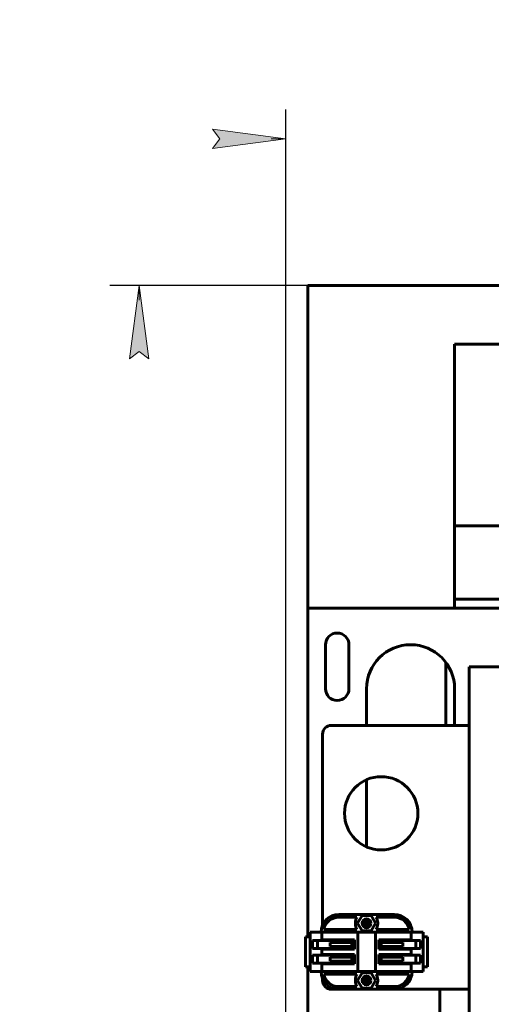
# Model space of a CAD drawing. Header units: millimetres. Extents: x 0 to 420, y 0 to 594.
# Tile 7 of 23: x 141 to 173, y 240 to 307. Entities that reach past the tile are written whole.
import ezdxf

# ---------------------------------------------------------------- set-up
doc = ezdxf.new("R2010")
doc.units = ezdxf.units.MM
doc.linetypes.add('K5LT_BASIC', pattern=[0])
doc.linetypes.add('K5LT_THIN', pattern=[0])
doc.layers.add('Системный слой', color=7, linetype='Continuous')
doc.styles.add('KDIMTEXTSTYLE', font='GOST_AU.SHX', dxfattribs={"width": 0.96, "oblique": 15, "height": 5})
doc.dimstyles.new('KDIMSTYLE (0.20)', dxfattribs={"dimtxt": 5, "dimasz": 1, "dimexe": 2, "dimexo": 0, "dimgap": 1, "dimtad": 1, "dimlfac": 5, "dimtxsty": 'KDIMTEXTSTYLE', "dimsah": 1, "dimcen": 0, "dimdle": 1, "dimadec": 0, "dimazin": 0, "dimtfac": 0.667, "dimtmove": 0, "dimatfit": 3, "dimfxl": 1, "dimtvp": 1, "dimtolj": 1, "dimtzin": 0, "dimarcsym": 0})

# ---------------------------------------------------------------- blocks, each defined once
blk = doc.blocks.new('U44')
at = {"layer": 'Системный слой', "color": 150, "linetype": 'K5LT_BASIC', "lineweight": 60, "true_color": 0x0080ff}
blk.add_line((169.932, 241.309), (169.932, 236.309), dxfattribs=at)
blk = doc.blocks.new('U93')
at = {"layer": 'Системный слой', "color": 150, "linetype": 'K5LT_BASIC', "lineweight": 60, "true_color": 0x0080ff}
for p, q in [((161.886, 243.639), (161.886, 243.684)), ((161.886, 243.033), (161.886, 243.079))]:
    blk.add_line(p, q, dxfattribs=at)
blk = doc.blocks.new('U94')
at = {"layer": 'Системный слой', "color": 150, "linetype": 'K5LT_BASIC', "lineweight": 60, "true_color": 0x0080ff}
for p, q in [((161.886, 244.639), (161.886, 244.684)), ((161.886, 244.033), (161.886, 244.079))]:
    blk.add_line(p, q, dxfattribs=at)
blk = doc.blocks.new('U95')
at = {"layer": 'Системный слой', "color": 150, "linetype": 'K5LT_BASIC', "lineweight": 60, "true_color": 0x0080ff}
for p, q in [((167.978, 244.684), (167.978, 244.639)), ((167.978, 244.079), (167.978, 244.033))]:
    blk.add_line(p, q, dxfattribs=at)
blk = doc.blocks.new('U96')
at = {"layer": 'Системный слой', "color": 150, "linetype": 'K5LT_BASIC', "lineweight": 60, "true_color": 0x0080ff}
for p, q in [((167.978, 243.684), (167.978, 243.639)), ((167.978, 243.079), (167.978, 243.033))]:
    blk.add_line(p, q, dxfattribs=at)
blk = doc.blocks.new('U114')
at = {"layer": 'Системный слой', "color": 150, "linetype": 'K5LT_BASIC', "lineweight": 60, "true_color": 0x0080ff}
for p, q in [((164.932, 259.309), (164.932, 261.809)), ((164.932, 251.017), (164.932, 255.6))]:
    blk.add_line(p, q, dxfattribs=at)
blk = doc.blocks.new('U118')
at = {"layer": 'Системный слой', "color": 150, "linetype": 'K5LT_BASIC', "lineweight": 60, "true_color": 0x0080ff}
blk.add_line((160.932, 267.309), (200.732, 267.309), dxfattribs=at)
blk = doc.blocks.new('U121')
at = {"layer": 'Системный слой', "color": 150, "linetype": 'K5LT_BASIC', "lineweight": 60, "true_color": 0x0080ff}
for p, q in [((161.932, 258.709), (161.932, 245.688)), ((161.932, 242.029), (161.932, 241.909))]:
    blk.add_line(p, q, dxfattribs=at)
blk = doc.blocks.new('U123')
at = {"layer": 'Системный слой', "color": 150, "linetype": 'K5LT_BASIC', "lineweight": 60, "true_color": 0x0080ff}
blk.add_line((171.932, 259.309), (162.532, 259.309), dxfattribs=at)
blk = doc.blocks.new('U124')
at = {"layer": 'Системный слой', "color": 150, "linetype": 'K5LT_BASIC', "lineweight": 60, "true_color": 0x0080ff}
for p, q in [((162.532, 241.309), (163.032, 241.309)), ((166.832, 241.309), (171.932, 241.309))]:
    blk.add_line(p, q, dxfattribs=at)
blk = doc.blocks.new('KDIMARROW_01')
at = {"layer": 'Системный слой'}
blk.add_hatch(color=0, dxfattribs=at).paths.add_polyline_path([(-5, -0.658), (0, 0), (-5, 0.658), (-4.5, 0)])
at = {"layer": 'Системный слой', "color": 0, "linetype": 'K5LT_THIN', "lineweight": 18}
for p, q in [((-4.5, 0), (-5, 0.658)), ((-5, 0.658), (0, 0)), ((0, 0), (-5, -0.658)), ((-5, -0.658), (-4.5, 0)), ((0, 0), (-1, 0))]:
    blk.add_line(p, q, dxfattribs=at)

msp = doc.modelspace()

# ---------------------------------------------------------------- linework, layer by layer
at = {"layer": 'Системный слой', "color": 150, "linetype": 'K5LT_BASIC', "lineweight": 60, "true_color": 0x0080ff}
for p, q in [((160.9324, 288.7087), (160.9324, 289.3087)), ((160.9324, 289.3087), (286.9324, 289.3087)), ((160.9324, 288.7087), (160.9324, 267.9087)), ((170.9324, 285.3087), (276.9324, 285.3087)), ((170.9324, 267.9087), (170.9324, 285.3087)), ((170.9324, 272.9087), (187.9324, 272.9087)), ((160.9324, 267.3087), (160.9324, 267.9087)), ((170.9324, 267.9087), (187.9324, 267.9087)), ((170.9324, 267.9087), (170.9324, 267.3087)), ((170.9324, 267.3087), (160.9324, 267.3087)), ((160.9324, 266.7087), (160.9324, 267.3087)), ((160.9324, 244.8787), (160.9324, 266.7087)), ((162.1324, 261.8087), (162.1324, 264.8087)), ((163.7324, 264.8087), (163.7324, 261.8087)), ((170.3324, 263.6087), (170.3324, 259.3087)), ((171.9324, 242.3705), (171.9324, 263.3087)), ((171.9324, 263.3087), (187.9324, 263.3087)), ((170.9324, 261.8087), (170.9324, 259.3087)), ((163.0324, 246.4087), (166.8324, 246.4087)), ((163.0324, 246.2287), (164.2742, 246.2287)), ((164.1724, 245.7687), (164.1724, 245.8487)), ((164.6293, 246.3337), (164.3261, 245.8087)), ((165.2355, 246.3337), (164.6293, 246.3337)), ((164.7374, 245.8837), (164.8574, 245.8837)), ((164.7374, 245.7337), (164.7374, 245.8837)), ((164.8574, 246.0037), (165.0074, 246.0037)), ((164.8574, 245.8837), (164.8574, 246.0037)), ((164.8574, 245.8837), (164.9324, 245.8087)), ((165.0074, 245.8837), (164.9324, 245.8087)), ((165.0074, 246.0037), (165.0074, 245.8837)), ((165.0074, 245.8837), (165.1274, 245.8837)), ((165.1274, 245.8837), (165.1274, 245.7337)), ((165.5386, 245.8087), (165.2355, 246.3337)), ((165.5905, 246.2287), (166.8324, 246.2287)), ((165.6924, 245.8487), (165.6924, 245.7687)), ((161.0824, 242.5087), (161.0824, 245.2087)), ((161.2122, 245.2087), (161.0824, 245.2087)), ((161.7565, 245.2087), (161.2122, 245.2087)), ((161.7565, 245.2087), (161.8864, 245.2087)), ((161.8864, 244.6844), (161.8864, 245.2087)), ((161.9636, 245.2087), (161.8864, 245.2087)), ((162.401, 245.2087), (161.9636, 245.2087)), ((164.2742, 245.3887), (162.0284, 245.3887)), ((162.5238, 245.2087), (162.401, 245.2087)), ((164.2924, 245.2087), (162.5238, 245.2087)), ((164.3324, 245.2087), (164.2924, 245.2087)), ((164.3261, 245.8087), (164.6293, 245.2837)), ((164.3324, 242.5087), (164.3324, 245.2087)), ((164.3324, 245.2087), (164.3524, 245.2087)), ((165.5124, 245.2087), (164.3524, 245.2087)), ((164.6293, 245.2837), (165.2355, 245.2837)), ((164.8574, 245.7337), (164.7374, 245.7337)), ((164.8574, 245.7337), (164.9324, 245.8087)), ((164.8574, 245.6137), (164.8574, 245.7337)), ((165.0074, 245.6137), (164.8574, 245.6137)), ((164.9324, 245.8087), (165.0074, 245.7337)), ((165.1274, 245.7337), (165.0074, 245.7337)), ((165.0074, 245.7337), (165.0074, 245.6137)), ((165.2355, 245.2837), (165.5386, 245.8087)), ((165.5124, 245.2087), (165.5324, 245.2087)), ((165.5724, 245.2087), (165.5324, 245.2087)), ((165.5324, 245.2087), (165.5324, 242.5087)), ((167.3409, 245.2087), (165.5724, 245.2087)), ((167.8364, 245.3887), (165.5905, 245.3887)), ((167.4637, 245.2087), (167.3409, 245.2087)), ((167.9011, 245.2087), (167.4637, 245.2087)), ((167.9783, 245.2087), (167.9011, 245.2087)), ((167.9783, 245.2087), (167.9783, 244.6844)), ((167.9783, 245.2087), (168.1082, 245.2087)), ((168.6525, 245.2087), (168.1082, 245.2087)), ((168.7824, 245.2087), (168.6525, 245.2087)), ((168.7824, 245.2087), (168.7824, 242.5087)), ((160.7824, 244.8787), (160.7824, 243.9394)), ((161.0824, 244.8787), (160.7824, 244.8787)), ((161.3533, 244.6387), (161.2533, 244.6387)), ((161.2533, 244.0787), (161.2533, 244.6387)), ((161.5446, 244.6387), (161.3533, 244.6387)), ((161.5846, 244.6387), (161.5446, 244.6387)), ((161.5846, 244.6387), (161.6248, 244.6387)), ((161.5846, 244.6387), (161.5846, 244.0787)), ((162.0148, 244.6387), (161.6248, 244.6387)), ((161.8864, 244.6844), (161.9636, 244.6844)), ((161.9636, 244.6844), (162.401, 244.6844)), ((162.0148, 244.6387), (162.0828, 244.6387)), ((162.3882, 244.6387), (162.0828, 244.6387)), ((162.4226, 244.6387), (162.3882, 244.6387)), ((162.401, 244.6844), (162.5238, 244.6844)), ((163.7324, 244.6387), (162.4226, 244.6387)), ((162.4552, 244.2206), (162.4552, 244.4969)), ((162.4552, 244.4969), (163.7324, 244.4969)), ((162.5238, 244.6844), (164.1062, 244.6844)), ((164.0324, 244.6387), (163.7324, 244.6387)), ((163.7324, 244.4969), (163.9368, 244.4969)), ((163.9368, 244.2206), (163.9368, 244.4969)), ((164.0324, 244.6387), (164.0324, 244.0787)), ((164.1062, 244.6844), (164.1062, 244.0331)), ((165.7585, 244.6844), (167.3409, 244.6844)), ((165.7585, 244.0331), (165.7585, 244.6844)), ((166.1324, 244.6387), (165.8324, 244.6387)), ((165.8324, 244.0787), (165.8324, 244.6387)), ((165.928, 244.4969), (165.928, 244.2206)), ((165.928, 244.4969), (166.1324, 244.4969)), ((167.4421, 244.6387), (166.1324, 244.6387)), ((166.1324, 244.4969), (167.4096, 244.4969)), ((167.3409, 244.6844), (167.4637, 244.6844)), ((167.4096, 244.4969), (167.4096, 244.2206)), ((167.4765, 244.6387), (167.4421, 244.6387)), ((167.4637, 244.6844), (167.9011, 244.6844)), ((167.7819, 244.6387), (167.4765, 244.6387)), ((167.7819, 244.6387), (167.8499, 244.6387)), ((168.24, 244.6387), (167.8499, 244.6387)), ((167.9011, 244.6844), (167.9783, 244.6844)), ((168.24, 244.6387), (168.2801, 244.6387)), ((168.2801, 244.0787), (168.2801, 244.6387)), ((168.3201, 244.6387), (168.2801, 244.6387)), ((168.5114, 244.6387), (168.3201, 244.6387)), ((168.6114, 244.6387), (168.5114, 244.6387)), ((168.6114, 244.6387), (168.6114, 244.0787)), ((169.0824, 244.8787), (168.7824, 244.8787)), ((169.0824, 243.9394), (169.0824, 244.8787)), ((160.7824, 243.9394), (160.7824, 243.7781)), ((161.2533, 244.0787), (161.3533, 244.0787)), ((161.3533, 244.0787), (161.5446, 244.0787)), ((161.5446, 244.0787), (161.5846, 244.0787)), ((161.6248, 244.0787), (161.5846, 244.0787)), ((161.6248, 244.0787), (162.0148, 244.0787)), ((161.9636, 244.0331), (161.8864, 244.0331)), ((161.8864, 243.6844), (161.8864, 244.0331)), ((162.401, 244.0331), (161.9636, 244.0331)), ((162.0828, 244.0787), (162.0148, 244.0787)), ((162.0828, 244.0787), (162.3882, 244.0787)), ((162.4226, 244.0787), (162.3882, 244.0787)), ((162.5238, 244.0331), (162.401, 244.0331)), ((162.4226, 244.0787), (163.7324, 244.0787)), ((163.7324, 244.2206), (162.4552, 244.2206)), ((164.1062, 244.0331), (162.5238, 244.0331)), ((163.9368, 244.2206), (163.7324, 244.2206)), ((163.7324, 244.0787), (164.0324, 244.0787)), ((167.3409, 244.0331), (165.7585, 244.0331)), ((165.8324, 244.0787), (166.1324, 244.0787)), ((166.1324, 244.2206), (165.928, 244.2206)), ((167.4096, 244.2206), (166.1324, 244.2206)), ((166.1324, 244.0787), (167.4421, 244.0787)), ((167.4637, 244.0331), (167.3409, 244.0331)), ((167.4421, 244.0787), (167.4765, 244.0787)), ((167.9011, 244.0331), (167.4637, 244.0331)), ((167.7819, 244.0787), (167.4765, 244.0787)), ((167.8499, 244.0787), (167.7819, 244.0787)), ((167.8499, 244.0787), (168.24, 244.0787)), ((167.9783, 244.0331), (167.9011, 244.0331)), ((167.9783, 244.0331), (167.9783, 243.6844)), ((168.2801, 244.0787), (168.24, 244.0787)), ((168.2801, 244.0787), (168.3201, 244.0787)), ((168.3201, 244.0787), (168.5114, 244.0787)), ((168.5114, 244.0787), (168.6114, 244.0787)), ((169.0824, 243.9394), (169.0824, 243.7781)), ((160.7824, 243.7781), (160.7824, 242.8387)), ((161.3533, 243.6387), (161.2533, 243.6387)), ((161.2533, 243.0787), (161.2533, 243.6387)), ((161.5446, 243.6387), (161.3533, 243.6387)), ((161.5846, 243.6387), (161.5446, 243.6387)), ((161.5846, 243.6387), (161.5846, 243.0787)), ((161.5846, 243.6387), (161.6248, 243.6387)), ((162.0148, 243.6387), (161.6248, 243.6387)), ((161.8864, 243.6844), (161.9636, 243.6844)), ((161.9636, 243.6844), (162.401, 243.6844)), ((162.0148, 243.6387), (162.0828, 243.6387)), ((162.3882, 243.6387), (162.0828, 243.6387)), ((162.4226, 243.6387), (162.3882, 243.6387)), ((162.401, 243.6844), (162.5238, 243.6844)), ((163.7324, 243.6387), (162.4226, 243.6387)), ((162.4552, 243.4969), (163.7324, 243.4969)), ((162.4552, 243.2206), (162.4552, 243.4969)), ((163.7324, 243.2206), (162.4552, 243.2206)), ((162.5238, 243.6844), (164.1062, 243.6844)), ((164.0324, 243.6387), (163.7324, 243.6387)), ((163.7324, 243.4969), (163.9368, 243.4969)), ((163.9368, 243.2206), (163.7324, 243.2206)), ((163.9368, 243.2206), (163.9368, 243.4969)), ((164.0324, 243.6387), (164.0324, 243.0787)), ((164.1062, 243.6844), (164.1062, 243.0331)), ((165.7585, 243.6844), (167.3409, 243.6844)), ((165.7585, 243.0331), (165.7585, 243.6844)), ((165.8324, 243.0787), (165.8324, 243.6387)), ((166.1324, 243.6387), (165.8324, 243.6387)), ((165.928, 243.4969), (165.928, 243.2206)), ((165.928, 243.4969), (166.1324, 243.4969)), ((166.1324, 243.2206), (165.928, 243.2206)), ((167.4421, 243.6387), (166.1324, 243.6387)), ((166.1324, 243.4969), (167.4096, 243.4969)), ((167.4096, 243.2206), (166.1324, 243.2206)), ((167.3409, 243.6844), (167.4637, 243.6844)), ((167.4096, 243.4969), (167.4096, 243.2206)), ((167.4765, 243.6387), (167.4421, 243.6387)), ((167.4637, 243.6844), (167.9011, 243.6844)), ((167.7819, 243.6387), (167.4765, 243.6387)), ((167.7819, 243.6387), (167.8499, 243.6387)), ((168.24, 243.6387), (167.8499, 243.6387)), ((167.9011, 243.6844), (167.9783, 243.6844)), ((168.24, 243.6387), (168.2801, 243.6387)), ((168.3201, 243.6387), (168.2801, 243.6387)), ((168.2801, 243.0787), (168.2801, 243.6387)), ((168.5114, 243.6387), (168.3201, 243.6387)), ((168.6114, 243.6387), (168.5114, 243.6387)), ((168.6114, 243.6387), (168.6114, 243.0787)), ((169.0824, 242.8387), (169.0824, 243.7781)), ((161.0824, 242.8387), (160.7824, 242.8387)), ((160.9324, 242.8387), (160.9324, 236.3087)), ((161.0824, 242.5087), (161.2122, 242.5087)), ((161.7565, 242.5087), (161.2122, 242.5087)), ((161.2533, 243.0787), (161.3533, 243.0787)), ((161.3533, 243.0787), (161.5446, 243.0787)), ((161.5446, 243.0787), (161.5846, 243.0787)), ((161.6248, 243.0787), (161.5846, 243.0787)), ((161.6248, 243.0787), (162.0148, 243.0787)), ((161.8864, 242.5087), (161.7565, 242.5087)), ((161.8864, 242.5087), (161.8864, 243.0331)), ((161.9636, 243.0331), (161.8864, 243.0331)), ((161.8864, 242.5087), (161.9636, 242.5087)), ((162.401, 243.0331), (161.9636, 243.0331)), ((162.401, 242.5087), (161.9636, 242.5087)), ((162.0828, 243.0787), (162.0148, 243.0787)), ((162.0828, 243.0787), (162.3882, 243.0787)), ((162.4226, 243.0787), (162.3882, 243.0787)), ((162.5238, 243.0331), (162.401, 243.0331)), ((162.401, 242.5087), (162.5238, 242.5087)), ((162.4226, 243.0787), (163.7324, 243.0787)), ((164.1062, 243.0331), (162.5238, 243.0331)), ((164.2924, 242.5087), (162.5238, 242.5087)), ((163.7324, 243.0787), (164.0324, 243.0787)), ((164.2924, 242.5087), (164.3324, 242.5087)), ((164.3524, 242.5087), (164.3324, 242.5087)), ((165.5124, 242.5087), (164.3524, 242.5087)), ((165.5324, 242.5087), (165.5124, 242.5087)), ((165.5324, 242.5087), (165.5724, 242.5087)), ((167.3409, 242.5087), (165.5724, 242.5087)), ((167.3409, 243.0331), (165.7585, 243.0331)), ((165.8324, 243.0787), (166.1324, 243.0787)), ((166.1324, 243.0787), (167.4421, 243.0787)), ((167.4637, 243.0331), (167.3409, 243.0331)), ((167.3409, 242.5087), (167.4637, 242.5087)), ((167.4421, 243.0787), (167.4765, 243.0787)), ((167.9011, 243.0331), (167.4637, 243.0331)), ((167.9011, 242.5087), (167.4637, 242.5087)), ((167.7819, 243.0787), (167.4765, 243.0787)), ((167.8499, 243.0787), (167.7819, 243.0787)), ((167.8499, 243.0787), (168.24, 243.0787)), ((167.9783, 243.0331), (167.9011, 243.0331)), ((167.9011, 242.5087), (167.9783, 242.5087)), ((167.9783, 243.0331), (167.9783, 242.5087)), ((168.1082, 242.5087), (167.9783, 242.5087)), ((168.6525, 242.5087), (168.1082, 242.5087)), ((168.2801, 243.0787), (168.24, 243.0787)), ((168.2801, 243.0787), (168.3201, 243.0787)), ((168.3201, 243.0787), (168.5114, 243.0787)), ((168.5114, 243.0787), (168.6114, 243.0787)), ((168.7824, 242.5087), (168.6525, 242.5087)), ((169.0824, 242.8387), (168.7824, 242.8387)), ((162.0284, 242.3287), (164.2742, 242.3287)), ((164.1724, 241.8687), (164.1724, 241.9487)), ((164.6293, 242.4337), (164.3261, 241.9087)), ((164.3261, 241.9087), (164.6293, 241.3837)), ((165.2355, 242.4337), (164.6293, 242.4337)), ((164.7374, 241.9837), (164.8574, 241.9837)), ((164.7374, 241.8337), (164.7374, 241.9837)), ((164.8574, 241.8337), (164.7374, 241.8337)), ((164.8574, 242.1037), (165.0074, 242.1037)), ((164.8574, 241.9837), (164.8574, 242.1037)), ((164.8574, 241.9837), (164.9324, 241.9087)), ((164.8574, 241.8337), (164.9324, 241.9087)), ((164.8574, 241.7137), (164.8574, 241.8337)), ((165.0074, 241.9837), (164.9324, 241.9087)), ((164.9324, 241.9087), (165.0074, 241.8337)), ((165.0074, 242.1037), (165.0074, 241.9837)), ((165.0074, 241.9837), (165.1274, 241.9837)), ((165.1274, 241.8337), (165.0074, 241.8337)), ((165.0074, 241.8337), (165.0074, 241.7137)), ((165.1274, 241.9837), (165.1274, 241.8337)), ((165.5386, 241.9087), (165.2355, 242.4337)), ((165.2355, 241.3837), (165.5386, 241.9087)), ((165.5905, 242.3287), (167.8364, 242.3287)), ((165.6924, 241.9487), (165.6924, 241.8687)), ((171.9324, 241.1794), (171.9324, 242.3705)), ((164.2742, 241.4887), (163.0324, 241.4887)), ((166.8324, 241.3087), (163.0324, 241.3087)), ((164.6293, 241.3837), (165.2355, 241.3837)), ((165.0074, 241.7137), (164.8574, 241.7137)), ((166.8324, 241.4887), (165.5905, 241.4887)), ((171.9324, 239.2901), (171.9324, 241.1794))]:
    msp.add_line(p, q, dxfattribs=at)
for centre, radius in [((165.9324, 253.3087), 2.5), ((164.9324, 245.8087), 0.3017), ((164.9324, 245.8087), 0.2939), ((164.9324, 241.9087), 0.3017), ((164.9324, 241.9087), 0.2939)]:
    msp.add_circle(centre, radius, dxfattribs=at)
for centre, radius, start, end in [((162.9324, 264.8087), 0.8, 0, 180), ((167.9324, 261.8087), 3, 0, 180), ((162.9324, 261.8087), 0.8, 180, 0), ((162.5324, 258.7087), 0.6, 90, 180), ((163.0324, 245.2087), 1.2, 90, 180), ((163.0324, 245.2087), 1.02, 90, 169.835751), ((164.9324, 245.8487), 0.76, 150, 180), ((164.9324, 245.8487), 0.76, 0, 30), ((166.8324, 245.2087), 1.2, 0, 90), ((166.8324, 245.2087), 1.02, 10.164249, 90), ((164.9324, 245.7687), 0.76, 180, 210), ((164.9324, 245.7687), 0.76, 330, 0), ((163.0324, 242.5087), 1.2, 180, 270), ((166.8324, 242.5087), 1.2, 270, 0), ((162.5324, 241.9087), 0.6, 180, 270), ((163.0324, 242.5087), 1.02, 190.164249, 270), ((164.9324, 241.9487), 0.76, 150, 180), ((164.9324, 241.8687), 0.76, 180, 210), ((164.9324, 241.9487), 0.76, 0, 30), ((164.9324, 241.8687), 0.76, 330, 0), ((166.8324, 242.5087), 1.02, 270, 349.835751)]:
    msp.add_arc(centre, radius, start, end, dxfattribs=at)

# ---------------------------------------------------------------- block references
at = {"layer": 'Системный слой'}
for name in ['U118', 'U114', 'U123', 'U121', 'U94', 'U95', 'U93', 'U96', 'U124', 'U44']:
    msp.add_blockref(name, (0, 0), dxfattribs=at)

# ---------------------------------------------------------------- dimensions: what is measured, and where the dimension line sits
at = {"layer": 'Системный слой', "color": 7}
msp.add_linear_dim(base=(159.4324, 299.3087), p1=(299.0559, 242.669), p2=(159.4324, 236.3087), location=(229.2441, 299.3087), text='\\H5.0;\\W0.965;\\Q15;\\H5.0;\\W0.965;\\Q15;\\Q15;Ш', dimstyle='KDIMSTYLE (0.20)', override={"dimexo": 0, "dimblk1": 'KDIMARROW_01', "dimblk2": 'KDIMARROW_01', "dimse1": 0, "dimse2": 0, "dimclrt": 7, "dimtolj": 1}, dxfattribs=at).render()
msp.add_linear_dim(base=(149.4324, 289.3087), p1=(170.9324, 133.3087), p2=(160.9324, 289.3087), angle=90, location=(149.4324, 211.3087), text='\\H5.0;\\W0.965;\\Q15;\\H5.0;\\W0.965;\\Q15;\\Q15;В', dimstyle='KDIMSTYLE (0.20)', override={"dimexo": 0, "dimblk1": 'KDIMARROW_01', "dimblk2": 'KDIMARROW_01', "dimse1": 0, "dimse2": 0, "dimclrt": 7, "dimtolj": 1}, dxfattribs=at).render()

doc.saveas('drawing.dxf')
